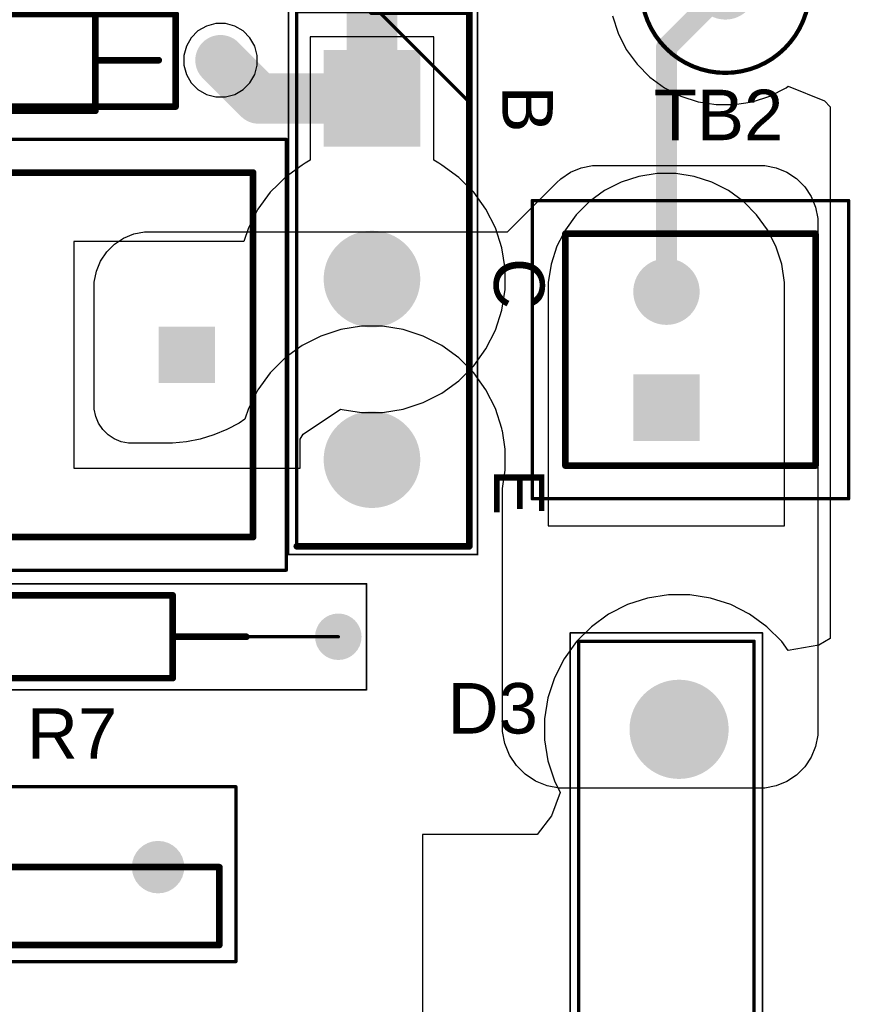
# Model space of a CAD drawing. Header units: millimetres. Extents: x 24 to 183, y 18 to 128.
# Tile 8 of 11: x 158 to 183, y 50 to 79. Entities that reach past the tile are written whole.
import ezdxf

# ---------------------------------------------------------------- set-up
doc = ezdxf.new("R2010")
doc.units = ezdxf.units.MM
for name, color, linetype in [('BottomLayer', 5, 'Continuous'), ('BottomSolder', 6, 'Continuous'), ('Mechanical13', 56, 'Continuous'), ('Mechanical15', 56, 'Continuous'), ('MultiLayer', 9, 'Continuous'), ('PadHoleLayer', 156, 'Continuous'), ('TopLayer', 1, 'Continuous'), ('TopOverlay', 2, 'Continuous'), ('TopSolder', 216, 'Continuous')]:
    doc.layers.add(name, color=color, linetype=linetype)
doc.styles.add('Arial', font='arial.ttf', dxfattribs={"height": 0.2})

# ---------------------------------------------------------------- blocks, each defined once
blk = doc.blocks.new('5261_6')
at = {"layer": 'BottomLayer'}
h = blk.add_hatch(color=5, dxfattribs=at)
edge = h.paths.add_edge_path()
edge.add_arc((0, 0), 0.83, 0, 360)
at = {"layer": 'BottomSolder'}
h = blk.add_hatch(color=6, dxfattribs=at)
edge = h.paths.add_edge_path()
edge.add_arc((0, 0), 0.9316, 0, 360)
at = {"layer": 'MultiLayer'}
h = blk.add_hatch(color=9, dxfattribs=at)
edge = h.paths.add_edge_path()
edge.add_arc((0, 0), 0.83, 0, 360)
at = {"layer": 'PadHoleLayer'}
h = blk.add_hatch(color=156, dxfattribs=at)
edge = h.paths.add_edge_path()
edge.add_arc((0, 0), 0.53, 0, 360)
at = {"layer": 'TopLayer'}
h = blk.add_hatch(color=1, dxfattribs=at)
edge = h.paths.add_edge_path()
edge.add_arc((0, 0), 0.83, 0, 360)
at = {"layer": 'TopSolder'}
h = blk.add_hatch(color=216, dxfattribs=at)
edge = h.paths.add_edge_path()
edge.add_arc((0, 0), 0.9316, 0, 360)
at = {"layer": 'Mechanical15'}
for points, const_width in [([(2.54, 0, 1), (-2.54, 0, 1)], 0.127), ([(-2.57175, 0, 1), (-2.50825, 0, 1)], 0.0635), ([(2.50825, 0, 1), (2.57175, 0, 1)], 0.0635)]:
    blk.add_lwpolyline(points, format="xyb", close=True, dxfattribs=dict(at, const_width=const_width))
blk = doc.blocks.new('FKP1U021006B00MSC9_9')
at = {"layer": 'BottomLayer'}
blk.add_hatch(color=5, dxfattribs=at).paths.add_polyline_path([(-0.75, 0.75), (0.75, 0.75), (0.75, -0.75), (-0.75, -0.75)])
h = blk.add_hatch(color=5, dxfattribs=at)
edge = h.paths.add_edge_path()
edge.add_arc((27.5, 0), 0.75, 0, 360)
at = {"layer": 'BottomSolder'}
blk.add_hatch(color=6, dxfattribs=at).paths.add_polyline_path([(-0.852, 0.852), (0.852, 0.852), (0.852, -0.852), (-0.852, -0.852)])
h = blk.add_hatch(color=6, dxfattribs=at)
edge = h.paths.add_edge_path()
edge.add_arc((27.5, 0), 0.852, 0, 360)
at = {"layer": 'MultiLayer'}
blk.add_hatch(color=9, dxfattribs=at).paths.add_polyline_path([(-0.75, 0.75), (0.75, 0.75), (0.75, -0.75), (-0.75, -0.75)])
h = blk.add_hatch(color=9, dxfattribs=at)
edge = h.paths.add_edge_path()
edge.add_arc((27.5, 0), 0.75, 0, 360)
at = {"layer": 'PadHoleLayer'}
h = blk.add_hatch(color=156, dxfattribs=at)
edge = h.paths.add_edge_path()
edge.add_arc((0, 0), 0.5, 0, 360)
h = blk.add_hatch(color=156, dxfattribs=at)
edge = h.paths.add_edge_path()
edge.add_arc((27.5, 0), 0.5, 0, 360)
at = {"layer": 'TopLayer'}
blk.add_hatch(color=1, dxfattribs=at).paths.add_polyline_path([(-0.75, 0.75), (0.75, 0.75), (0.75, -0.75), (-0.75, -0.75)])
h = blk.add_hatch(color=1, dxfattribs=at)
edge = h.paths.add_edge_path()
edge.add_arc((27.5, 0), 0.75, 0, 360)
at = {"layer": 'TopSolder'}
blk.add_hatch(color=216, dxfattribs=at).paths.add_polyline_path([(-0.852, 0.852), (0.852, 0.852), (0.852, -0.852), (-0.852, -0.852)])
h = blk.add_hatch(color=216, dxfattribs=at)
edge = h.paths.add_edge_path()
edge.add_arc((27.5, 0), 0.852, 0, 360)
at = {"layer": 'Mechanical13', "const_width": 0.1}
for points in [[(29.5, 5.5), (-2, 5.5)], [(-2, 5.5), (-2, -5.5)], [(29.5, 5.5), (29.5, -5.5)], [(29.5, -5.5), (-2, -5.5)]]:
    blk.add_lwpolyline(points, dxfattribs=at)
at = {"layer": 'Mechanical13', "const_width": 0.05}
for points in [[(-2.025, 5.5, 1), (-1.975, 5.5, 1)], [(-2.025, 5.5, 1), (-1.975, 5.5, 1)], [(29.475, 5.5, 1), (29.525, 5.5, 1)], [(29.475, 5.5, 1), (29.525, 5.5, 1)], [(-2.025, -5.5, 1), (-1.975, -5.5, 1)], [(-2.025, -5.5, 1), (-1.975, -5.5, 1)], [(29.475, -5.5, 1), (29.525, -5.5, 1)], [(29.475, -5.5, 1), (29.525, -5.5, 1)]]:
    blk.add_lwpolyline(points, format="xyb", close=True, dxfattribs=at)
at = {"layer": 'Mechanical15', "const_width": 0.1}
for points in [[(30.5, 6.5), (-3, 6.5)], [(-3, 6.5), (-3, -6.5)], [(30.5, 6.5), (30.5, -6.5)], [(30.5, -6.5), (-3, -6.5)]]:
    blk.add_lwpolyline(points, dxfattribs=at)
at = {"layer": 'Mechanical15', "const_width": 0.05}
for points in [[(-3.025, 6.5, 1), (-2.975, 6.5, 1)], [(-3.025, 6.5, 1), (-2.975, 6.5, 1)], [(30.475, 6.5, 1), (30.525, 6.5, 1)], [(30.475, 6.5, 1), (30.525, 6.5, 1)], [(-3.025, -6.5, 1), (-2.975, -6.5, 1)], [(-3.025, -6.5, 1), (-2.975, -6.5, 1)], [(30.475, -6.5, 1), (30.525, -6.5, 1)], [(30.475, -6.5, 1), (30.525, -6.5, 1)]]:
    blk.add_lwpolyline(points, format="xyb", close=True, dxfattribs=at)
at = {"layer": 'TopOverlay', "const_width": 0.2}
for points in [[(-2, 5.5), (-2, -5.5)], [(29.5, 5.5), (-2, 5.5)], [(-2, 5.5), (-2, 5.25)], [(29.5, 5.5), (29.5, -5.5)], [(29.5, -5.5), (-2, -5.5)]]:
    blk.add_lwpolyline(points, dxfattribs=at)
at = {"layer": 'TopOverlay', "const_width": 0.1}
for points in [[(-2.05, 5.5, 1), (-1.95, 5.5, 1)], [(-2.05, 5.5, 1), (-1.95, 5.5, 1)], [(-2.05, 5.5, 1), (-1.95, 5.5, 1)], [(-2.05, 5.25, 1), (-1.95, 5.25, 1)], [(29.45, 5.5, 1), (29.55, 5.5, 1)], [(29.45, 5.5, 1), (29.55, 5.5, 1)], [(-2.05, -5.5, 1), (-1.95, -5.5, 1)], [(-2.05, -5.5, 1), (-1.95, -5.5, 1)], [(29.45, -5.5, 1), (29.55, -5.5, 1)], [(29.45, -5.5, 1), (29.55, -5.5, 1)]]:
    blk.add_lwpolyline(points, format="xyb", close=True, dxfattribs=at)
blk = doc.blocks.new('RESAD1700W60L700D250_10')
at = {"layer": 'BottomLayer'}
h = blk.add_hatch(color=5, dxfattribs=at)
edge = h.paths.add_edge_path()
edge.add_arc((0, 0), 0.6, 0, 360)
h = blk.add_hatch(color=5, dxfattribs=at)
edge = h.paths.add_edge_path()
edge.add_arc((17, 0), 0.6, 0, 360)
at = {"layer": 'BottomSolder'}
h = blk.add_hatch(color=6, dxfattribs=at)
edge = h.paths.add_edge_path()
edge.add_arc((0, 0), 0.702, 0, 360)
h = blk.add_hatch(color=6, dxfattribs=at)
edge = h.paths.add_edge_path()
edge.add_arc((17, 0), 0.702, 0, 360)
at = {"layer": 'MultiLayer'}
h = blk.add_hatch(color=9, dxfattribs=at)
edge = h.paths.add_edge_path()
edge.add_arc((0, 0), 0.6, 0, 360)
h = blk.add_hatch(color=9, dxfattribs=at)
edge = h.paths.add_edge_path()
edge.add_arc((17, 0), 0.6, 0, 360)
at = {"layer": 'PadHoleLayer'}
h = blk.add_hatch(color=156, dxfattribs=at)
edge = h.paths.add_edge_path()
edge.add_arc((0, 0), 0.4, 0, 360)
h = blk.add_hatch(color=156, dxfattribs=at)
edge = h.paths.add_edge_path()
edge.add_arc((17, 0), 0.4, 0, 360)
at = {"layer": 'TopLayer'}
h = blk.add_hatch(color=1, dxfattribs=at)
edge = h.paths.add_edge_path()
edge.add_arc((0, 0), 0.6, 0, 360)
h = blk.add_hatch(color=1, dxfattribs=at)
edge = h.paths.add_edge_path()
edge.add_arc((17, 0), 0.6, 0, 360)
at = {"layer": 'TopSolder'}
h = blk.add_hatch(color=216, dxfattribs=at)
edge = h.paths.add_edge_path()
edge.add_arc((0, 0), 0.702, 0, 360)
h = blk.add_hatch(color=216, dxfattribs=at)
edge = h.paths.add_edge_path()
edge.add_arc((17, 0), 0.702, 0, 360)
at = {"layer": 'Mechanical13', "const_width": 0.1}
for points in [[(5, 1.25), (12, 1.25)], [(5, -1.25), (5, 1.25)], [(12, -1.25), (12, 1.25)], [(0, 0), (5, 0)], [(12, 0), (17, 0)], [(5, -1.25), (12, -1.25)]]:
    blk.add_lwpolyline(points, dxfattribs=at)
at = {"layer": 'Mechanical13', "const_width": 0.05}
for points in [[(4.975, 1.25, 1), (5.025, 1.25, 1)], [(4.975, 1.25, 1), (5.025, 1.25, 1)], [(11.975, 1.25, 1), (12.025, 1.25, 1)], [(11.975, 1.25, 1), (12.025, 1.25, 1)], [(-0.025, 0, 1), (0.025, 0, 1)], [(4.975, 0, 1), (5.025, 0, 1)], [(11.975, 0, 1), (12.025, 0, 1)], [(16.975, 0, 1), (17.025, 0, 1)], [(4.975, -1.25, 1), (5.025, -1.25, 1)], [(4.975, -1.25, 1), (5.025, -1.25, 1)], [(11.975, -1.25, 1), (12.025, -1.25, 1)], [(11.975, -1.25, 1), (12.025, -1.25, 1)]]:
    blk.add_lwpolyline(points, format="xyb", close=True, dxfattribs=at)
at = {"layer": 'Mechanical15', "const_width": 0.05}
for points in [[(-0.85, 1.6), (17.85, 1.6)], [(-0.85, -1.6), (-0.85, 1.6)], [(17.85, -1.6), (17.85, 1.6)], [(-0.85, -1.6), (17.85, -1.6)]]:
    blk.add_lwpolyline(points, dxfattribs=at)
at = {"layer": 'Mechanical15', "const_width": 0.025}
for points in [[(-0.863, 1.6, 1), (-0.838, 1.6, 1)], [(-0.863, 1.6, 1), (-0.838, 1.6, 1)], [(17.838, 1.6, 1), (17.862, 1.6, 1)], [(17.838, 1.6, 1), (17.862, 1.6, 1)], [(-0.863, -1.6, 1), (-0.838, -1.6, 1)], [(-0.863, -1.6, 1), (-0.838, -1.6, 1)], [(17.838, -1.6, 1), (17.862, -1.6, 1)], [(17.838, -1.6, 1), (17.862, -1.6, 1)]]:
    blk.add_lwpolyline(points, format="xyb", close=True, dxfattribs=at)
at = {"layer": 'TopOverlay', "const_width": 0.2}
for points in [[(5, 1.25), (12, 1.25)], [(5, -1.25), (5, 1.25)], [(12, -1.25), (12, 1.25)], [(2.794, 0), (5, 0)], [(12, 0), (14.224, 0)], [(5, -1.25), (12, -1.25)]]:
    blk.add_lwpolyline(points, dxfattribs=at)
at = {"layer": 'TopOverlay', "const_width": 0.1}
for points in [[(4.95, 1.25, 1), (5.05, 1.25, 1)], [(4.95, 1.25, 1), (5.05, 1.25, 1)], [(11.95, 1.25, 1), (12.05, 1.25, 1)], [(11.95, 1.25, 1), (12.05, 1.25, 1)], [(2.744, 0, 1), (2.844, 0, 1)], [(4.95, 0, 1), (5.05, 0, 1)], [(11.95, 0, 1), (12.05, 0, 1)], [(14.174, 0, 1), (14.274, 0, 1)], [(4.95, -1.25, 1), (5.05, -1.25, 1)], [(4.95, -1.25, 1), (5.05, -1.25, 1)], [(11.95, -1.25, 1), (12.05, -1.25, 1)], [(11.95, -1.25, 1), (12.05, -1.25, 1)]]:
    blk.add_lwpolyline(points, format="xyb", close=True, dxfattribs=at)
blk = doc.blocks.new('TO546P530X1586X2594_2P_11')
at = {"layer": 'BottomLayer'}
blk.add_hatch(color=5, dxfattribs=at).paths.add_polyline_path([(-1.395, 1.395), (1.395, 1.395), (1.395, -1.395), (-1.395, -1.395)])
h = blk.add_hatch(color=5, dxfattribs=at)
edge = h.paths.add_edge_path()
edge.add_arc((10.92, 0), 1.395, 0, 360)
at = {"layer": 'BottomSolder'}
blk.add_hatch(color=6, dxfattribs=at).paths.add_polyline_path([(-1.497, 1.497), (1.497, 1.497), (1.497, -1.497), (-1.497, -1.497)])
h = blk.add_hatch(color=6, dxfattribs=at)
edge = h.paths.add_edge_path()
edge.add_arc((10.92, 0), 1.497, 0, 360)
at = {"layer": 'MultiLayer'}
blk.add_hatch(color=9, dxfattribs=at).paths.add_polyline_path([(-1.395, 1.395), (1.395, 1.395), (1.395, -1.395), (-1.395, -1.395)])
h = blk.add_hatch(color=9, dxfattribs=at)
edge = h.paths.add_edge_path()
edge.add_arc((10.92, 0), 1.395, 0, 360)
at = {"layer": 'PadHoleLayer'}
h = blk.add_hatch(color=156, dxfattribs=at)
edge = h.paths.add_edge_path()
edge.add_arc((0, 0), 0.93, 0, 360)
h = blk.add_hatch(color=156, dxfattribs=at)
edge = h.paths.add_edge_path()
edge.add_arc((10.92, 0), 0.93, 0, 360)
at = {"layer": 'TopLayer'}
blk.add_hatch(color=1, dxfattribs=at).paths.add_polyline_path([(-1.395, 1.395), (1.395, 1.395), (1.395, -1.395), (-1.395, -1.395)])
h = blk.add_hatch(color=1, dxfattribs=at)
edge = h.paths.add_edge_path()
edge.add_arc((10.92, 0), 1.395, 0, 360)
at = {"layer": 'TopSolder'}
blk.add_hatch(color=216, dxfattribs=at).paths.add_polyline_path([(-1.497, 1.497), (1.497, 1.497), (1.497, -1.497), (-1.497, -1.497)])
h = blk.add_hatch(color=216, dxfattribs=at)
edge = h.paths.add_edge_path()
edge.add_arc((10.92, 0), 1.497, 0, 360)
at = {"layer": 'Mechanical13', "const_width": 0.1}
for points in [[(0.07, 3.035), (-2.66, 0.305)], [(-2.66, 3.035), (-2.66, -2.265)], [(-2.66, 3.035), (13.58, 3.035)], [(13.58, 3.035), (13.58, -2.265)], [(-2.66, -2.265), (13.58, -2.265)]]:
    blk.add_lwpolyline(points, dxfattribs=at)
at = {"layer": 'Mechanical13', "const_width": 0.05}
for points in [[(-2.685, 3.035, 1), (-2.635, 3.035, 1)], [(-2.685, 3.035, 1), (-2.635, 3.035, 1)], [(0.045, 3.035, 1), (0.095, 3.035, 1)], [(13.555, 3.035, 1), (13.605, 3.035, 1)], [(13.555, 3.035, 1), (13.605, 3.035, 1)], [(-2.685, 0.305, 1), (-2.635, 0.305, 1)], [(-2.685, -2.265, 1), (-2.635, -2.265, 1)], [(-2.685, -2.265, 1), (-2.635, -2.265, 1)], [(13.555, -2.265, 1), (13.605, -2.265, 1)], [(13.555, -2.265, 1), (13.605, -2.265, 1)]]:
    blk.add_lwpolyline(points, format="xyb", close=True, dxfattribs=at)
at = {"layer": 'Mechanical15', "const_width": 0.05}
for points in [[(-2.91, 3.285), (-2.91, -2.515)], [(-2.91, 3.285), (13.83, 3.285)], [(13.83, 3.285), (13.83, -2.515)], [(-2.91, -2.515), (13.83, -2.515)]]:
    blk.add_lwpolyline(points, dxfattribs=at)
at = {"layer": 'Mechanical15', "const_width": 0.025}
for points in [[(-2.922, 3.285, 1), (-2.897, 3.285, 1)], [(-2.922, 3.285, 1), (-2.897, 3.285, 1)], [(13.818, 3.285, 1), (13.842, 3.285, 1)], [(13.818, 3.285, 1), (13.842, 3.285, 1)], [(-2.922, -2.515, 1), (-2.897, -2.515, 1)], [(-2.922, -2.515, 1), (-2.897, -2.515, 1)], [(13.818, -2.515, 1), (13.842, -2.515, 1)], [(13.818, -2.515, 1), (13.842, -2.515, 1)]]:
    blk.add_lwpolyline(points, format="xyb", close=True, dxfattribs=at)
at = {"layer": 'TopOverlay', "const_width": 0.2}
blk.add_lwpolyline([(-2.66, 3.035), (-2.66, 0)], dxfattribs=at)
at = {"layer": 'TopOverlay', "const_width": 0.1}
for points in [[(-2.71, 3.035, 1), (-2.61, 3.035, 1)], [(-2.71, 0, 1), (-2.61, 0, 1)]]:
    blk.add_lwpolyline(points, format="xyb", close=True, dxfattribs=at)
blk = doc.blocks.new('F2W2D0_17')
at = {"layer": 'BottomLayer'}
h = blk.add_hatch(color=5, dxfattribs=at)
edge = h.paths.add_edge_path()
edge.add_arc((0, 0), 0.6, 0, 360)
h = blk.add_hatch(color=5, dxfattribs=at)
edge = h.paths.add_edge_path()
edge.add_arc((15.2, 0), 0.6, 0, 360)
at = {"layer": 'BottomSolder'}
h = blk.add_hatch(color=6, dxfattribs=at)
edge = h.paths.add_edge_path()
edge.add_arc((0, 0), 0.702, 0, 360)
h = blk.add_hatch(color=6, dxfattribs=at)
edge = h.paths.add_edge_path()
edge.add_arc((15.2, 0), 0.702, 0, 360)
at = {"layer": 'MultiLayer'}
h = blk.add_hatch(color=9, dxfattribs=at)
edge = h.paths.add_edge_path()
edge.add_arc((0, 0), 0.6, 0, 360)
h = blk.add_hatch(color=9, dxfattribs=at)
edge = h.paths.add_edge_path()
edge.add_arc((15.2, 0), 0.6, 0, 360)
at = {"layer": 'PadHoleLayer'}
h = blk.add_hatch(color=156, dxfattribs=at)
edge = h.paths.add_edge_path()
edge.add_arc((0, 0), 0.4, 0, 360)
h = blk.add_hatch(color=156, dxfattribs=at)
edge = h.paths.add_edge_path()
edge.add_arc((15.2, 0), 0.4, 0, 360)
at = {"layer": 'TopLayer'}
h = blk.add_hatch(color=1, dxfattribs=at)
edge = h.paths.add_edge_path()
edge.add_arc((0, 0), 0.6, 0, 360)
h = blk.add_hatch(color=1, dxfattribs=at)
edge = h.paths.add_edge_path()
edge.add_arc((15.2, 0), 0.6, 0, 360)
at = {"layer": 'TopSolder'}
h = blk.add_hatch(color=216, dxfattribs=at)
edge = h.paths.add_edge_path()
edge.add_arc((0, 0), 0.702, 0, 360)
h = blk.add_hatch(color=216, dxfattribs=at)
edge = h.paths.add_edge_path()
edge.add_arc((15.2, 0), 0.702, 0, 360)
at = {"layer": 'Mechanical15', "const_width": 0.203}
for points in [[(1.397, -1.397), (1.397, 1.397)], [(1.397, 1.397), (13.843, 1.397)], [(13.843, -1.397), (13.843, 1.397)], [(1.397, -1.397), (13.843, -1.397)]]:
    blk.add_lwpolyline(points, dxfattribs=at)
at = {"layer": 'Mechanical15', "const_width": 0.102}
for points in [[(1.346, 1.397, 1), (1.448, 1.397, 1)], [(1.346, 1.397, 1), (1.448, 1.397, 1)], [(13.792, 1.397, 1), (13.894, 1.397, 1)], [(13.792, 1.397, 1), (13.894, 1.397, 1)], [(1.346, -1.397, 1), (1.448, -1.397, 1)], [(1.346, -1.397, 1), (1.448, -1.397, 1)], [(13.792, -1.397, 1), (13.894, -1.397, 1)], [(13.792, -1.397, 1), (13.894, -1.397, 1)]]:
    blk.add_lwpolyline(points, format="xyb", close=True, dxfattribs=at)
at = {"layer": 'TopOverlay', "const_width": 0.2}
for points in [[(3.775, 1.524), (11.425, 1.524)], [(3.775, 0), (3.775, 1.524)], [(11.425, -1.524), (11.425, 1.524)], [(2.032, 0), (3.775, 0)], [(3.775, -1.524), (3.775, 0)], [(11.425, 0), (13.335, 0)], [(3.775, -1.524), (11.425, -1.524)]]:
    blk.add_lwpolyline(points, dxfattribs=at)
at = {"layer": 'TopOverlay', "const_width": 0.1}
for points in [[(3.725, 1.524, 1), (3.825, 1.524, 1)], [(3.725, 1.524, 1), (3.825, 1.524, 1)], [(11.375, 1.524, 1), (11.475, 1.524, 1)], [(11.375, 1.524, 1), (11.475, 1.524, 1)], [(1.982, 0, 1), (2.082, 0, 1)], [(3.725, 0, 1), (3.825, 0, 1)], [(3.725, 0, 1), (3.825, 0, 1)], [(3.725, 0, 1), (3.825, 0, 1)], [(11.375, 0, 1), (11.475, 0, 1)], [(13.285, 0, 1), (13.385, 0, 1)], [(3.725, -1.524, 1), (3.825, -1.524, 1)], [(3.725, -1.524, 1), (3.825, -1.524, 1)], [(11.375, -1.524, 1), (11.475, -1.524, 1)], [(11.375, -1.524, 1), (11.475, -1.524, 1)]]:
    blk.add_lwpolyline(points, format="xyb", close=True, dxfattribs=at)
blk = doc.blocks.new('1984617_20')
at = {"layer": 'BottomLayer'}
blk.add_hatch(color=5, dxfattribs=at).paths.add_polyline_path([(-0.9, 0.9), (0.9, 0.9), (0.9, -0.9), (-0.9, -0.9)])
h = blk.add_hatch(color=5, dxfattribs=at)
edge = h.paths.add_edge_path()
edge.add_arc((3.5, 0), 0.9, 0, 360)
at = {"layer": 'BottomSolder'}
blk.add_hatch(color=6, dxfattribs=at).paths.add_polyline_path([(-1.002, 1.002), (1.002, 1.002), (1.002, -1.002), (-1.002, -1.002)])
h = blk.add_hatch(color=6, dxfattribs=at)
edge = h.paths.add_edge_path()
edge.add_arc((3.5, 0), 1.002, 0, 360)
at = {"layer": 'MultiLayer'}
blk.add_hatch(color=9, dxfattribs=at).paths.add_polyline_path([(-0.9, 0.9), (0.9, 0.9), (0.9, -0.9), (-0.9, -0.9)])
h = blk.add_hatch(color=9, dxfattribs=at)
edge = h.paths.add_edge_path()
edge.add_arc((3.5, 0), 0.9, 0, 360)
at = {"layer": 'PadHoleLayer'}
h = blk.add_hatch(color=156, dxfattribs=at)
edge = h.paths.add_edge_path()
edge.add_arc((0, 0), 0.6, 0, 360)
h = blk.add_hatch(color=156, dxfattribs=at)
edge = h.paths.add_edge_path()
edge.add_arc((3.5, 0), 0.6, 0, 360)
at = {"layer": 'TopLayer'}
blk.add_hatch(color=1, dxfattribs=at).paths.add_polyline_path([(-0.9, 0.9), (0.9, 0.9), (0.9, -0.9), (-0.9, -0.9)])
h = blk.add_hatch(color=1, dxfattribs=at)
edge = h.paths.add_edge_path()
edge.add_arc((3.5, 0), 0.9, 0, 360)
at = {"layer": 'TopSolder'}
blk.add_hatch(color=216, dxfattribs=at).paths.add_polyline_path([(-1.002, 1.002), (1.002, 1.002), (1.002, -1.002), (-1.002, -1.002)])
h = blk.add_hatch(color=216, dxfattribs=at)
edge = h.paths.add_edge_path()
edge.add_arc((3.5, 0), 1.002, 0, 360)
at = {"layer": 'Mechanical13', "const_width": 0.2}
for points in [[(-1.75, 3.05), (5.25, 3.05)], [(-1.75, 3.05), (-1.75, -4.5)], [(5.25, 3.05), (5.25, -4.5)], [(-1.75, -4.5), (5.25, -4.5)]]:
    blk.add_lwpolyline(points, dxfattribs=at)
at = {"layer": 'Mechanical13', "const_width": 0.1}
for points in [[(-1.8, 3.05, 1), (-1.7, 3.05, 1)], [(-1.8, 3.05, 1), (-1.7, 3.05, 1)], [(5.2, 3.05, 1), (5.3, 3.05, 1)], [(5.2, 3.05, 1), (5.3, 3.05, 1)], [(-1.8, -4.5, 1), (-1.7, -4.5, 1)], [(-1.8, -4.5, 1), (-1.7, -4.5, 1)], [(5.2, -4.5, 1), (5.3, -4.5, 1)], [(5.2, -4.5, 1), (5.3, -4.5, 1)]]:
    blk.add_lwpolyline(points, format="xyb", close=True, dxfattribs=at)
at = {"layer": 'Mechanical15', "const_width": 0.1}
for points in [[(-2.75, 4.05), (6.25, 4.05)], [(-2.75, 4.05), (-2.75, -5.5)], [(6.25, 4.05), (6.25, -5.5)], [(-2.75, -5.5), (6.25, -5.5)]]:
    blk.add_lwpolyline(points, dxfattribs=at)
at = {"layer": 'Mechanical15', "const_width": 0.05}
for points in [[(-2.775, 4.05, 1), (-2.725, 4.05, 1)], [(-2.775, 4.05, 1), (-2.725, 4.05, 1)], [(6.225, 4.05, 1), (6.275, 4.05, 1)], [(6.225, 4.05, 1), (6.275, 4.05, 1)], [(-2.775, -5.5, 1), (-2.725, -5.5, 1)], [(-2.775, -5.5, 1), (-2.725, -5.5, 1)], [(6.225, -5.5, 1), (6.275, -5.5, 1)], [(6.225, -5.5, 1), (6.275, -5.5, 1)]]:
    blk.add_lwpolyline(points, format="xyb", close=True, dxfattribs=at)
at = {"layer": 'TopOverlay', "const_width": 0.1}
for points in [[(-1.75, 3.05), (5.25, 3.05)], [(-1.75, 3.05), (-1.75, -4.5)], [(5.25, 3.05), (5.25, -4.5)], [(-1.75, -4.5), (5.25, -4.5)]]:
    blk.add_lwpolyline(points, dxfattribs=at)
at = {"layer": 'TopOverlay', "const_width": 0.05}
for points in [[(-1.775, 3.05, 1), (-1.725, 3.05, 1)], [(-1.775, 3.05, 1), (-1.725, 3.05, 1)], [(5.225, 3.05, 1), (5.275, 3.05, 1)], [(5.225, 3.05, 1), (5.275, 3.05, 1)], [(-1.775, -4.5, 1), (-1.725, -4.5, 1)], [(-1.775, -4.5, 1), (-1.725, -4.5, 1)], [(5.225, -4.5, 1), (5.275, -4.5, 1)], [(5.225, -4.5, 1), (5.275, -4.5, 1)]]:
    blk.add_lwpolyline(points, format="xyb", close=True, dxfattribs=at)
blk = doc.blocks.new('HB3100MFZRE_25')
at = {"layer": 'BottomLayer'}
h = blk.add_hatch(color=5, dxfattribs=at)
edge = h.paths.add_edge_path()
edge.add_arc((-24.15, 1.175), 0.69, 0, 360)
h = blk.add_hatch(color=5, dxfattribs=at)
edge = h.paths.add_edge_path()
edge.add_arc((24.15, 1.175), 0.69, 0, 360)
at = {"layer": 'BottomSolder'}
h = blk.add_hatch(color=6, dxfattribs=at)
edge = h.paths.add_edge_path()
edge.add_arc((-24.15, 1.175), 0.792, 0, 360)
h = blk.add_hatch(color=6, dxfattribs=at)
edge = h.paths.add_edge_path()
edge.add_arc((24.15, 1.175), 0.792, 0, 360)
at = {"layer": 'MultiLayer'}
h = blk.add_hatch(color=9, dxfattribs=at)
edge = h.paths.add_edge_path()
edge.add_arc((-24.15, 1.175), 0.69, 0, 360)
h = blk.add_hatch(color=9, dxfattribs=at)
edge = h.paths.add_edge_path()
edge.add_arc((24.15, 1.175), 0.69, 0, 360)
at = {"layer": 'PadHoleLayer'}
h = blk.add_hatch(color=156, dxfattribs=at)
edge = h.paths.add_edge_path()
edge.add_arc((-24.15, 1.175), 0.425, 0, 360)
h = blk.add_hatch(color=156, dxfattribs=at)
edge = h.paths.add_edge_path()
edge.add_arc((24.15, 1.175), 0.425, 0, 360)
at = {"layer": 'TopLayer'}
h = blk.add_hatch(color=1, dxfattribs=at)
edge = h.paths.add_edge_path()
edge.add_arc((-24.15, 1.175), 0.69, 0, 360)
h = blk.add_hatch(color=1, dxfattribs=at)
edge = h.paths.add_edge_path()
edge.add_arc((24.15, 1.175), 0.69, 0, 360)
at = {"layer": 'TopSolder'}
h = blk.add_hatch(color=216, dxfattribs=at)
edge = h.paths.add_edge_path()
edge.add_arc((-24.15, 1.175), 0.792, 0, 360)
h = blk.add_hatch(color=216, dxfattribs=at)
edge = h.paths.add_edge_path()
edge.add_arc((24.15, 1.175), 0.792, 0, 360)
at = {"layer": 'Mechanical13', "const_width": 0.2}
for points in [[(-26, -1.175), (-26, 1.175)], [(-26, 1.175), (26, 1.175)], [(26, -1.175), (26, 1.175)], [(-26, -1.175), (26, -1.175)]]:
    blk.add_lwpolyline(points, dxfattribs=at)
at = {"layer": 'Mechanical13', "const_width": 0.1}
for points in [[(-26.05, 1.175, 1), (-25.95, 1.175, 1)], [(-26.05, 1.175, 1), (-25.95, 1.175, 1)], [(25.95, 1.175, 1), (26.05, 1.175, 1)], [(25.95, 1.175, 1), (26.05, 1.175, 1)], [(-26.05, -1.175, 1), (-25.95, -1.175, 1)], [(-26.05, -1.175, 1), (-25.95, -1.175, 1)], [(25.95, -1.175, 1), (26.05, -1.175, 1)], [(25.95, -1.175, 1), (26.05, -1.175, 1)]]:
    blk.add_lwpolyline(points, format="xyb", close=True, dxfattribs=at)
at = {"layer": 'Mechanical15', "const_width": 0.1}
for points in [[(-26.5, -1.675), (-26.5, 3.6)], [(-26.5, 3.6), (26.5, 3.6)], [(26.5, -1.675), (26.5, 3.6)], [(-26.5, -1.675), (26.5, -1.675)]]:
    blk.add_lwpolyline(points, dxfattribs=at)
at = {"layer": 'Mechanical15', "const_width": 0.05}
for points in [[(-26.525, 3.6, 1), (-26.475, 3.6, 1)], [(-26.525, 3.6, 1), (-26.475, 3.6, 1)], [(26.475, 3.6, 1), (26.525, 3.6, 1)], [(26.475, 3.6, 1), (26.525, 3.6, 1)], [(-26.525, -1.675, 1), (-26.475, -1.675, 1)], [(-26.525, -1.675, 1), (-26.475, -1.675, 1)], [(26.475, -1.675, 1), (26.525, -1.675, 1)], [(26.475, -1.675, 1), (26.525, -1.675, 1)]]:
    blk.add_lwpolyline(points, format="xyb", close=True, dxfattribs=at)
at = {"layer": 'TopOverlay', "const_width": 0.6}
for points in [[(-24.4, 2.8, -1), (-23.8, 2.8)], [(-23.8, 2.8, -1), (-24.4, 2.8)]]:
    blk.add_lwpolyline(points, format="xyb", dxfattribs=at)
at = {"layer": 'TopOverlay'}
for points, const_width in [([(-24.55, 2.8, 1), (-24.25, 2.8, 1)], 0.3), ([(-24.55, 2.8, 1), (-24.25, 2.8, 1)], 0.3), ([(-23.95, 2.8, 1), (-23.65, 2.8, 1)], 0.3), ([(-23.95, 2.8, 1), (-23.65, 2.8, 1)], 0.3), ([(-26.025, 1.2, 1), (-25.975, 1.2, 1)], 0.05), ([(-22.123, 1.143, 1), (-22.073, 1.143, 1)], 0.05), ([(21.438, 1.143, 1), (21.488, 1.143, 1)], 0.05), ([(25.629, 1.2, 1), (25.679, 1.2, 1)], 0.05), ([(25.975, 1.2, 1), (26.025, 1.2, 1)], 0.05), ([(25.975, 1.2, 1), (26.025, 1.2, 1)], 0.05), ([(-26.025, -1.175, 1), (-25.975, -1.175, 1)], 0.05), ([(-26.025, -1.175, 1), (-25.975, -1.175, 1)], 0.05), ([(-25.825, -1.175, 1), (-25.775, -1.175, 1)], 0.05), ([(-25.825, -1.175, 1), (-25.775, -1.175, 1)], 0.05), ([(25.975, -1.175, 1), (26.025, -1.175, 1)], 0.05), ([(25.975, -1.175, 1), (26.025, -1.175, 1)], 0.05)]:
    blk.add_lwpolyline(points, format="xyb", close=True, dxfattribs=dict(at, const_width=const_width))
at = {"layer": 'TopOverlay', "const_width": 0.1}
for points in [[(-26, -1.175), (-26, 1.2)], [(-22.098, 1.143), (21.463, 1.143)], [(25.654, 1.2), (26, 1.2)], [(26, -1.175), (26, 1.2)], [(-26, -1.175), (-25.8, -1.175)], [(-25.8, -1.175), (26, -1.175)]]:
    blk.add_lwpolyline(points, dxfattribs=at)
blk = doc.blocks.new('TO545P521X1594X2566_3P_39')
at = {"layer": 'BottomLayer'}
blk.add_hatch(color=5, dxfattribs=at).paths.add_polyline_path([(-1.358, 1.358), (1.358, 1.358), (1.358, -1.358), (-1.358, -1.358)])
h = blk.add_hatch(color=5, dxfattribs=at)
edge = h.paths.add_edge_path()
edge.add_arc((5.45, 0), 1.358, 0, 360)
h = blk.add_hatch(color=5, dxfattribs=at)
edge = h.paths.add_edge_path()
edge.add_arc((10.9, 0), 1.358, 0, 360)
at = {"layer": 'BottomSolder'}
blk.add_hatch(color=6, dxfattribs=at).paths.add_polyline_path([(-1.459, 1.459), (1.459, 1.459), (1.459, -1.459), (-1.459, -1.459)])
h = blk.add_hatch(color=6, dxfattribs=at)
edge = h.paths.add_edge_path()
edge.add_arc((5.45, 0), 1.459, 0, 360)
h = blk.add_hatch(color=6, dxfattribs=at)
edge = h.paths.add_edge_path()
edge.add_arc((10.9, 0), 1.459, 0, 360)
at = {"layer": 'MultiLayer'}
blk.add_hatch(color=9, dxfattribs=at).paths.add_polyline_path([(-1.358, 1.358), (1.358, 1.358), (1.358, -1.358), (-1.358, -1.358)])
h = blk.add_hatch(color=9, dxfattribs=at)
edge = h.paths.add_edge_path()
edge.add_arc((5.45, 0), 1.358, 0, 360)
h = blk.add_hatch(color=9, dxfattribs=at)
edge = h.paths.add_edge_path()
edge.add_arc((10.9, 0), 1.358, 0, 360)
at = {"layer": 'PadHoleLayer'}
h = blk.add_hatch(color=156, dxfattribs=at)
edge = h.paths.add_edge_path()
edge.add_arc((0, 0), 0.905, 0, 360)
h = blk.add_hatch(color=156, dxfattribs=at)
edge = h.paths.add_edge_path()
edge.add_arc((5.45, 0), 0.905, 0, 360)
h = blk.add_hatch(color=156, dxfattribs=at)
edge = h.paths.add_edge_path()
edge.add_arc((10.9, 0), 0.905, 0, 360)
at = {"layer": 'TopLayer'}
blk.add_hatch(color=1, dxfattribs=at).paths.add_polyline_path([(-1.358, 1.358), (1.358, 1.358), (1.358, -1.358), (-1.358, -1.358)])
h = blk.add_hatch(color=1, dxfattribs=at)
edge = h.paths.add_edge_path()
edge.add_arc((5.45, 0), 1.358, 0, 360)
h = blk.add_hatch(color=1, dxfattribs=at)
edge = h.paths.add_edge_path()
edge.add_arc((10.9, 0), 1.358, 0, 360)
at = {"layer": 'TopSolder'}
blk.add_hatch(color=216, dxfattribs=at).paths.add_polyline_path([(-1.459, 1.459), (1.459, 1.459), (1.459, -1.459), (-1.459, -1.459)])
h = blk.add_hatch(color=216, dxfattribs=at)
edge = h.paths.add_edge_path()
edge.add_arc((5.45, 0), 1.459, 0, 360)
h = blk.add_hatch(color=216, dxfattribs=at)
edge = h.paths.add_edge_path()
edge.add_arc((10.9, 0), 1.459, 0, 360)
at = {"layer": 'Mechanical13', "const_width": 0.1}
for points in [[(-2.615, 0.215), (0.11, 2.94)], [(-2.615, -2.27), (-2.615, 2.94)], [(13.515, 2.94), (-2.615, 2.94)], [(13.515, -2.27), (13.515, 2.94)], [(13.515, -2.27), (-2.615, -2.27)]]:
    blk.add_lwpolyline(points, dxfattribs=at)
at = {"layer": 'Mechanical13', "const_width": 0.05}
for points in [[(-2.64, 2.94, 1), (-2.59, 2.94, 1)], [(-2.64, 2.94, 1), (-2.59, 2.94, 1)], [(0.085, 2.94, 1), (0.135, 2.94, 1)], [(13.49, 2.94, 1), (13.54, 2.94, 1)], [(13.49, 2.94, 1), (13.54, 2.94, 1)], [(-2.64, 0.215, 1), (-2.59, 0.215, 1)], [(-2.64, -2.27, 1), (-2.59, -2.27, 1)], [(-2.64, -2.27, 1), (-2.59, -2.27, 1)], [(13.49, -2.27, 1), (13.54, -2.27, 1)], [(13.49, -2.27, 1), (13.54, -2.27, 1)]]:
    blk.add_lwpolyline(points, format="xyb", close=True, dxfattribs=at)
at = {"layer": 'Mechanical15', "const_width": 0.05}
for points in [[(-2.865, -2.52), (-2.865, 3.19)], [(13.765, 3.19), (-2.865, 3.19)], [(13.765, -2.52), (13.765, 3.19)], [(13.765, -2.52), (-2.865, -2.52)]]:
    blk.add_lwpolyline(points, dxfattribs=at)
at = {"layer": 'Mechanical15', "const_width": 0.025}
for points in [[(-2.877, 3.19, 1), (-2.853, 3.19, 1)], [(-2.877, 3.19, 1), (-2.853, 3.19, 1)], [(13.752, 3.19, 1), (13.777, 3.19, 1)], [(13.752, 3.19, 1), (13.777, 3.19, 1)], [(-2.877, -2.52, 1), (-2.853, -2.52, 1)], [(-2.877, -2.52, 1), (-2.853, -2.52, 1)], [(13.752, -2.52, 1), (13.777, -2.52, 1)], [(13.752, -2.52, 1), (13.777, -2.52, 1)]]:
    blk.add_lwpolyline(points, format="xyb", close=True, dxfattribs=at)
at = {"layer": 'TopOverlay', "const_width": 0.2}
for points in [[(-2.615, 0), (-2.615, 2.94)], [(13.515, 2.94), (-2.615, 2.94)], [(13.515, -2.27), (13.515, 2.94)]]:
    blk.add_lwpolyline(points, dxfattribs=at)
at = {"layer": 'TopOverlay', "const_width": 0.1}
for points in [[(-2.665, 2.94, 1), (-2.565, 2.94, 1)], [(-2.665, 2.94, 1), (-2.565, 2.94, 1)], [(13.465, 2.94, 1), (13.565, 2.94, 1)], [(13.465, 2.94, 1), (13.565, 2.94, 1)], [(-2.665, 0, 1), (-2.565, 0, 1)], [(13.465, -2.27, 1), (13.565, -2.27, 1)]]:
    blk.add_lwpolyline(points, format="xyb", close=True, dxfattribs=at)

msp = doc.modelspace()

# ---------------------------------------------------------------- linework, layer by layer
at = {"layer": 'BottomLayer'}
for p, q in [((175.659, 79.445), (175.829, 78.922)), ((163.402, 79.137), (163.15, 78.992)), ((163.684, 79.213), (163.402, 79.137)), ((163.976, 79.213), (163.684, 79.213)), ((164.258, 79.137), (163.976, 79.213)), ((164.51, 78.992), (164.258, 79.137)), ((162.943, 78.785), (162.798, 78.533)), ((163.15, 78.992), (162.943, 78.785)), ((164.717, 78.785), (164.51, 78.992)), ((164.862, 78.533), (164.717, 78.785)), ((170.268, 78.816), (166.536, 78.816)), ((166.536, 78.816), (166.536, 75.086)), ((170.268, 75.086), (170.268, 78.816)), ((175.829, 78.922), (176.079, 78.431)), ((162.798, 78.533), (162.722, 78.251)), ((164.938, 78.251), (164.862, 78.533)), ((162.722, 78.251), (162.722, 77.959)), ((164.938, 77.959), (164.938, 78.251)), ((176.079, 78.431), (176.403, 77.986)), ((162.722, 77.959), (162.798, 77.677)), ((164.862, 77.677), (164.938, 77.959)), ((176.403, 77.986), (176.792, 77.597)), ((162.798, 77.677), (162.943, 77.425)), ((164.717, 77.425), (164.862, 77.677)), ((176.792, 77.597), (177.237, 77.273)), ((162.943, 77.425), (163.15, 77.218)), ((164.51, 77.218), (164.717, 77.425)), ((177.237, 77.273), (177.728, 77.023)), ((180.412, 77.023), (180.903, 77.273)), ((180.903, 77.273), (180.968, 77.321)), ((180.968, 77.321), (182.059, 76.877)), ((163.15, 77.218), (163.402, 77.073)), ((163.402, 77.073), (163.684, 76.997)), ((163.684, 76.997), (163.976, 76.997)), ((163.976, 76.997), (164.258, 77.073)), ((164.258, 77.073), (164.51, 77.218)), ((177.728, 77.023), (178.251, 76.853)), ((179.889, 76.853), (180.412, 77.023)), ((178.251, 76.853), (178.795, 76.767)), ((178.795, 76.767), (179.345, 76.767)), ((179.345, 76.767), (179.889, 76.853)), ((182.059, 76.877), (182.238, 76.695)), ((182.238, 76.695), (182.238, 60.652)), ((166.293, 74.943), (165.78, 74.571)), ((166.388, 74.999), (166.293, 74.943)), ((166.536, 75.086), (166.388, 74.999)), ((166.536, 75.086), (166.536, 75.086)), ((166.536, 75.086), (166.536, 75.086)), ((170.419, 74.997), (170.268, 75.086)), ((170.268, 75.086), (170.268, 75.086)), ((170.268, 75.086), (170.268, 75.086)), ((170.511, 74.943), (170.419, 74.997)), ((171.024, 74.571), (170.511, 74.943)), ((176.457, 74.599), (175.923, 74.426)), ((177.011, 74.687), (176.457, 74.599)), ((177.573, 74.687), (177.011, 74.687)), ((178.127, 74.599), (177.573, 74.687)), ((178.661, 74.426), (178.127, 74.599)), ((165.568, 74.358), (165.332, 74.123)), ((165.78, 74.571), (165.568, 74.358)), ((165.78, 74.571), (165.78, 74.571)), ((171.236, 74.358), (171.024, 74.571)), ((171.024, 74.571), (171.024, 74.571)), ((171.472, 74.123), (171.236, 74.358)), ((175.923, 74.426), (175.422, 74.171)), ((179.162, 74.171), (178.661, 74.426)), ((165.332, 74.123), (164.96, 73.61)), ((171.844, 73.61), (171.472, 74.123)), ((175.422, 74.171), (174.968, 73.841)), ((179.616, 73.841), (179.162, 74.171)), ((174.968, 73.841), (174.571, 73.444)), ((180.013, 73.444), (179.616, 73.841)), ((164.96, 73.61), (164.672, 73.046)), ((172.132, 73.046), (171.844, 73.61)), ((174.571, 73.444), (174.241, 72.99)), ((180.343, 72.99), (180.013, 73.444)), ((164.672, 73.046), (164.538, 72.632)), ((172.327, 72.443), (172.132, 73.046)), ((174.241, 72.99), (173.986, 72.489)), ((180.598, 72.489), (180.343, 72.99)), ((164.538, 72.632), (159.397, 72.632)), ((159.397, 72.632), (159.397, 65.798)), ((172.427, 71.818), (172.327, 72.443)), ((173.986, 72.489), (173.813, 71.955)), ((180.771, 71.955), (180.598, 72.489)), ((173.813, 71.955), (173.725, 71.401)), ((180.859, 71.401), (180.771, 71.955)), ((172.427, 71.184), (172.427, 71.818)), ((173.725, 71.401), (173.725, 70.839)), ((180.859, 71.187), (180.859, 71.401)), ((172.327, 70.559), (172.427, 71.184)), ((180.859, 64.053), (180.859, 71.187)), ((173.725, 70.839), (173.725, 64.053)), ((172.132, 69.956), (172.327, 70.559)), ((171.844, 69.392), (172.132, 69.956)), ((171.472, 68.879), (171.844, 69.392)), ((171.024, 68.431), (171.472, 68.879)), ((170.511, 68.059), (171.024, 68.431)), ((169.947, 67.771), (170.511, 68.059)), ((169.344, 67.576), (169.947, 67.771)), ((166.32, 66.822), (167.455, 67.573)), ((167.455, 67.573), (167.501, 67.569)), ((167.501, 67.569), (168.085, 67.476)), ((168.085, 67.476), (168.719, 67.476)), ((168.719, 67.476), (169.344, 67.576)), ((166.231, 66.665), (166.32, 66.822)), ((166.231, 65.798), (166.231, 66.665)), ((159.397, 65.798), (166.231, 65.798)), ((173.725, 64.053), (180.859, 64.053)), ((176.722, 61.874), (176.114, 61.676)), ((177.353, 61.974), (176.722, 61.874)), ((177.993, 61.974), (177.353, 61.974)), ((178.624, 61.874), (177.993, 61.974)), ((179.232, 61.676), (178.624, 61.874)), ((176.114, 61.676), (175.544, 61.386)), ((179.802, 61.386), (179.232, 61.676)), ((175.544, 61.386), (175.027, 61.01)), ((180.319, 61.01), (179.802, 61.386)), ((175.027, 61.01), (174.575, 60.558)), ((180.771, 60.558), (180.319, 61.01)), ((182.238, 60.652), (181.891, 60.457)), ((174.575, 60.558), (174.199, 60.041)), ((180.968, 60.287), (180.771, 60.558)), ((181.891, 60.457), (180.968, 60.287)), ((174.199, 60.041), (173.909, 59.471)), ((173.909, 59.471), (173.711, 58.863)), ((173.711, 58.863), (173.611, 58.232)), ((173.611, 58.232), (173.611, 57.592)), ((173.611, 57.592), (173.711, 56.961)), ((173.711, 56.961), (173.909, 56.353)), ((173.909, 56.353), (174.085, 56.007)), ((174.085, 56.007), (173.824, 55.299)), ((173.824, 55.299), (173.389, 54.737)), ((173.389, 54.737), (169.928, 54.737)), ((169.928, 54.737), (169.928, 43.699))]:
    msp.add_line(p, q, dxfattribs=at)
at = {"layer": 'TopLayer'}
for p, q in [((174.717, 74.861), (175.062, 74.93)), ((175.062, 74.93), (175.238, 74.93)), ((175.238, 74.93), (180.086, 74.93)), ((180.086, 74.93), (180.261, 74.93)), ((180.261, 74.93), (180.605, 74.862)), ((174.099, 74.531), (174.392, 74.727)), ((174.392, 74.727), (174.717, 74.861)), ((180.605, 74.862), (180.928, 74.728)), ((180.928, 74.728), (181.219, 74.533)), ((172.494, 72.926), (173.975, 74.407)), ((173.975, 74.407), (174.099, 74.531)), ((173.975, 74.407), (173.975, 74.407)), ((173.975, 74.407), (173.975, 74.407)), ((181.219, 74.533), (181.467, 74.285)), ((181.467, 74.285), (181.662, 73.994)), ((181.662, 73.994), (181.796, 73.671)), ((181.796, 73.671), (181.864, 73.327)), ((181.864, 73.327), (181.864, 73.152)), ((181.864, 73.152), (181.864, 57.912)), ((160.904, 72.735), (161.21, 72.862)), ((161.21, 72.862), (161.534, 72.926)), ((161.534, 72.926), (161.699, 72.926)), ((161.699, 72.926), (172.494, 72.926)), ((160.395, 72.318), (160.629, 72.552)), ((160.629, 72.552), (160.904, 72.735)), ((160.211, 72.043), (160.395, 72.318)), ((160.085, 71.737), (160.211, 72.043)), ((160.02, 71.412), (160.085, 71.737)), ((160.02, 71.247), (160.02, 71.412)), ((160.02, 71.127), (160.02, 71.247)), ((160.02, 71.247), (160.02, 71.247)), ((160.02, 71.247), (160.02, 71.247)), ((160.02, 67.691), (160.02, 71.127)), ((167.46, 69.976), (166.857, 69.781)), ((168.085, 70.075), (167.46, 69.976)), ((168.719, 70.075), (168.085, 70.075)), ((169.344, 69.976), (168.719, 70.075)), ((169.947, 69.781), (169.344, 69.976)), ((166.857, 69.781), (166.293, 69.493)), ((170.511, 69.493), (169.947, 69.781)), ((166.293, 69.493), (165.78, 69.121)), ((171.024, 69.121), (170.511, 69.493)), ((165.78, 69.121), (165.332, 68.673)), ((171.472, 68.673), (171.024, 69.121)), ((165.332, 68.673), (164.96, 68.16)), ((171.844, 68.16), (171.472, 68.673)), ((164.96, 68.16), (164.672, 67.596)), ((172.132, 67.596), (171.844, 68.16)), ((160.02, 67.578), (160.02, 67.691)), ((160.064, 67.358), (160.02, 67.578)), ((164.672, 67.596), (164.568, 67.276)), ((172.327, 66.993), (172.132, 67.596)), ((160.15, 67.15), (160.064, 67.358)), ((164.568, 67.276), (164.391, 67.157)), ((160.275, 66.962), (160.15, 67.15)), ((160.434, 66.803), (160.275, 66.962)), ((164.017, 66.958), (163.625, 66.795)), ((164.391, 67.157), (164.017, 66.958)), ((172.337, 66.931), (172.327, 66.993)), ((172.339, 66.929), (172.337, 66.931)), ((172.339, 66.92), (172.339, 66.929)), ((172.427, 66.368), (172.339, 66.92)), ((160.622, 66.678), (160.434, 66.803)), ((160.83, 66.592), (160.622, 66.678)), ((161.05, 66.548), (160.83, 66.592)), ((162.804, 66.59), (162.382, 66.548)), ((163.22, 66.672), (162.804, 66.59)), ((163.625, 66.795), (163.22, 66.672)), ((161.163, 66.548), (161.05, 66.548)), ((162.17, 66.548), (161.163, 66.548)), ((162.382, 66.548), (162.17, 66.548)), ((172.427, 65.734), (172.427, 66.368)), ((172.339, 65.182), (172.427, 65.734)), ((172.339, 58.039), (172.339, 65.182)), ((172.339, 57.851), (172.339, 58.039)), ((172.412, 57.483), (172.339, 57.851)), ((181.864, 57.737), (181.796, 57.393)), ((181.864, 57.912), (181.864, 57.912)), ((181.864, 57.912), (181.864, 57.737)), ((172.556, 57.137), (172.412, 57.483)), ((181.796, 57.393), (181.662, 57.07)), ((172.764, 56.825), (172.556, 57.137)), ((181.662, 57.07), (181.467, 56.779)), ((173.03, 56.559), (172.764, 56.825)), ((181.467, 56.779), (181.219, 56.531)), ((173.342, 56.351), (173.03, 56.559)), ((181.219, 56.531), (180.928, 56.336)), ((173.688, 56.207), (173.342, 56.351)), ((174.056, 56.134), (173.688, 56.207)), ((180.605, 56.202), (180.261, 56.134)), ((180.928, 56.336), (180.605, 56.202)), ((174.244, 56.134), (174.056, 56.134)), ((180.261, 56.134), (174.244, 56.134))]:
    msp.add_line(p, q, dxfattribs=at)
for points, const_width in [([(168.402, 76.951), (168.402, 82.296)], 1.524), ([(177.292, 78.486), (179.07, 80.264)], 0.635), ([(163.83, 78.105), (164.984, 76.951)], 1.524), ([(177.292, 71.12), (177.292, 78.486)], 0.635), ([(164.984, 76.951), (168.402, 76.951)], 1.524)]:
    msp.add_lwpolyline(points, dxfattribs=dict(at, const_width=const_width))
for points, const_width in [([(163.449, 78.105, 1), (164.211, 78.105, 1)], 0.762), ([(177.133, 78.486, 1), (177.451, 78.486, 1)], 0.318), ([(177.133, 78.486, 1), (177.451, 78.486, 1)], 0.318), ([(164.603, 76.951, 1), (165.365, 76.951, 1)], 0.762), ([(164.603, 76.951, 1), (165.365, 76.951, 1)], 0.762), ([(168.021, 76.951, 1), (168.783, 76.951, 1)], 0.762), ([(168.021, 76.951, 1), (168.783, 76.951, 1)], 0.762), ([(177.133, 71.12, 1), (177.451, 71.12, 1)], 0.318)]:
    msp.add_lwpolyline(points, format="xyb", close=True, dxfattribs=dict(at, const_width=const_width))

# ---------------------------------------------------------------- block references
for name, p in [('5261_6', (179.07, 80.264)), ('F2W2D0_17', (148.63, 78.105)), ('RESAD1700W60L700D250_10', (150.386, 60.706)), ('HB3100MFZRE_25', (137.795, 52.578))]:
    msp.add_blockref(name, p)
for name, p, rotation in [('TO545P521X1594X2566_3P_39', (168.402, 76.951), 270), ('FKP1U021006B00MSC9_9', (162.814, 69.215), 180), ('1984617_20', (177.292, 67.62), 90), ('TO546P530X1586X2594_2P_11', (177.673, 46.992), 90)]:
    msp.add_blockref(name, p, dxfattribs=dict(rotation=rotation))

# ---------------------------------------------------------------- texts
at = {"layer": 'TopOverlay', "style": 'Arial'}
for s, p in [('B', (172.339, 77.343)), ('C', (172.085, 72.136)), ('E', (172.085, 65.786))]:
    msp.add_text(s, height=1.524, rotation=270, dxfattribs=at).set_placement(p)
for s, p in [('TB2', (176.912, 75.692)), ('D3', (170.688, 57.785)), ('R7', (157.988, 57.023))]:
    msp.add_text(s, height=1.524, dxfattribs=at).set_placement(p)

doc.saveas('drawing.dxf')
